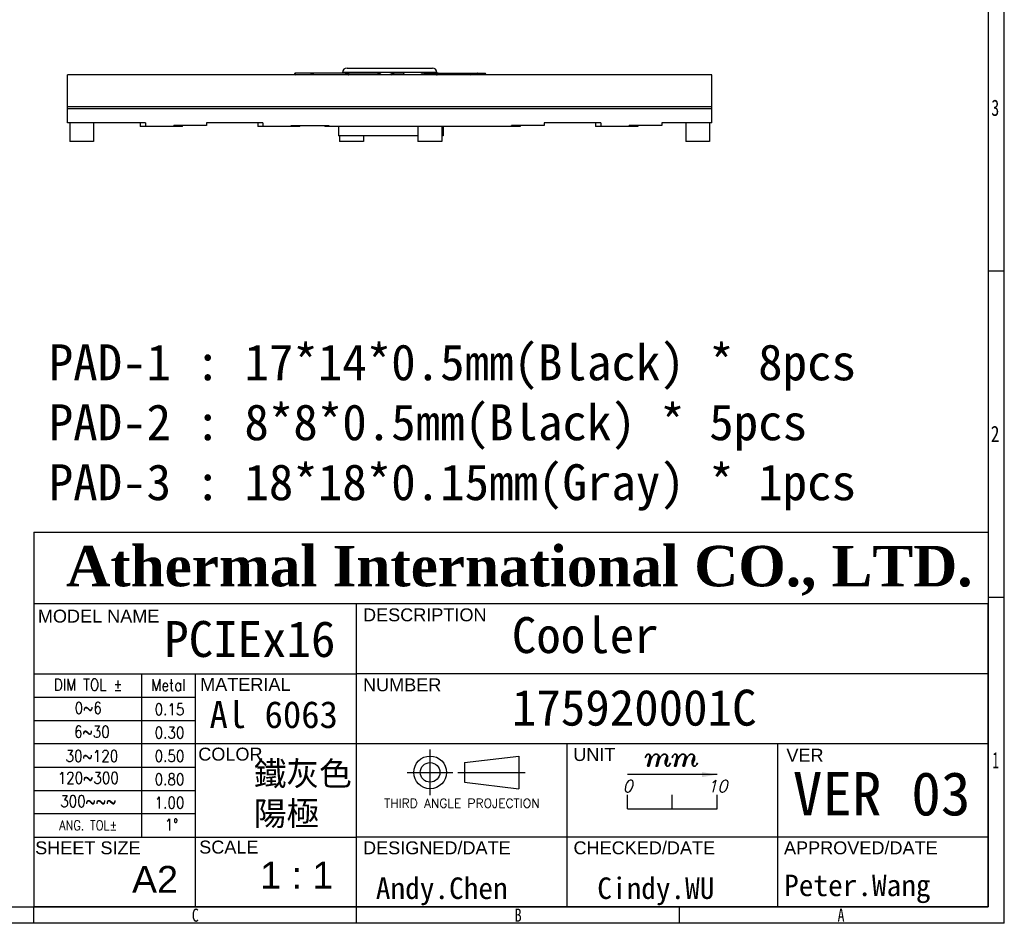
# Model space of a CAD drawing. Header units: millimetres. Extents: x 135 to 18293, y 251 to 4061.
# Tile 8 of 13: x 503 to 729, y 251 to 459. Entities that reach past the tile are written whole.
import ezdxf
from ezdxf.enums import TextEntityAlignment as Align

# ---------------------------------------------------------------- set-up
doc = ezdxf.new("R2010")
doc.units = ezdxf.units.MM
doc.layers.add('Frame 圖框', color=7, linetype='Continuous')
doc.layers.add('TXT', color=2, linetype='Continuous')
doc.styles.add('ITALICT', font='italict', dxfattribs={"height": 3.5})
doc.styles.add('ROMANS', font='romans.shx', dxfattribs={"width": 0.8, "height": 2.5})
doc.styles.add('TEXTSTYLE_1', font='txt')
doc.styles.add('型式3', font='arial.ttf')
doc.dimstyles.get("Standard").update_dxf_attribs({"dimtxt": 5, "dimasz": 3.5, "dimexe": 1, "dimexo": 1, "dimgap": 1, "dimtad": 0, "dimdec": 1, "dimdsep": 46, "dimtxsty": 'Standard', "dimcen": 2.5, "dimadec": 0, "dimazin": 0, "dimtp": 0.01, "dimtm": 0.01, "dimtfac": 1, "dimtdec": 1, "dimtmove": 0, "dimatfit": 3, "dimfxl": 0, "dimtolj": 1, "dimarcsym": 0})

msp = doc.modelspace()

# ---------------------------------------------------------------- linework, layer by layer
at = {"linetype": 'Continuous'}
for p, q in [((514.11, 435.16), (514.11, 446.16)), ((662.11, 446.16), (514.11, 446.16)), ((566.26, 446.47), (566.22, 446.16)), ((570.65, 446.56), (570.28, 446.56)), ((577.31, 446.76), (577.31, 446.58)), ((598.91, 446.76), (577.31, 446.76)), ((578.31, 447.76), (597.91, 447.76)), ((591.38, 446.44), (591.46, 446.56)), ((598.37, 446.58), (598.38, 446.58)), ((598.91, 446.56), (598.91, 446.76)), ((598.94, 446.56), (598.95, 446.56)), ((599.09, 446.36), (599.18, 446.5)), ((599.18, 446.5), (599.22, 446.56)), ((599.18, 446.49), (599.21, 446.49)), ((599.22, 446.56), (599.2, 446.56)), ((599.21, 446.49), (599.22, 446.49)), ((599.22, 446.56), (599.22, 446.56)), ((606.59, 446.16), (606.75, 446.54)), ((607.29, 446.56), (608.24, 446.56)), ((610.1, 446.18), (610.12, 446.48)), ((610.1, 446.16), (610.1, 446.18)), ((610.12, 446.48), (610.12, 446.47)), ((662.11, 435.16), (662.11, 446.16)), ((514.11, 438.95), (662.11, 438.95)), ((662.11, 438.38), (514.11, 438.38)), ((532.01, 435.16), (514.11, 435.16)), ((514.61, 435.16), (514.61, 430.86)), ((520.11, 435.16), (520.11, 430.86)), ((530.76, 435.16), (530.76, 434.36)), ((540.51, 434.36), (530.76, 434.36)), ((532.01, 435.16), (532.01, 434.36)), ((538.51, 434.36), (538.51, 434.56)), ((546.01, 434.56), (538.51, 434.56)), ((540.51, 434.36), (540.51, 434.56)), ((546.01, 435.16), (546.01, 434.56)), ((559.01, 435.16), (546.01, 435.16)), ((557.81, 435.16), (557.81, 434.36)), ((567.51, 434.36), (557.81, 434.36)), ((559.01, 435.16), (559.01, 434.36)), ((565.51, 434.36), (565.51, 434.56)), ((565.51, 434.56), (574.16, 434.56)), ((567.51, 434.36), (567.51, 434.56)), ((573.18, 434.56), (573.18, 434.36)), ((618.11, 434.36), (573.18, 434.36)), ((574.16, 434.56), (574.16, 434.36)), ((576.36, 434.36), (576.36, 432.21)), ((594.61, 434.36), (594.61, 430.86)), ((600.11, 434.36), (600.11, 430.86)), ((600.36, 434.36), (600.36, 432.21)), ((623.61, 434.56), (616.11, 434.56)), ((616.11, 434.36), (616.11, 434.56)), ((618.11, 434.56), (618.11, 434.36)), ((636.61, 435.16), (623.61, 435.16)), ((623.61, 435.16), (623.61, 434.56)), ((635.41, 435.16), (635.41, 434.36)), ((645.11, 434.36), (635.41, 434.36)), ((636.61, 435.16), (636.61, 434.36)), ((650.61, 434.56), (643.11, 434.56)), ((643.11, 434.36), (643.11, 434.56)), ((645.11, 434.56), (645.11, 434.36)), ((662.11, 435.16), (650.61, 435.16)), ((650.61, 435.16), (650.61, 434.56)), ((656.11, 435.16), (656.11, 430.86)), ((661.61, 435.16), (661.61, 430.86)), ((594.61, 432.21), (576.36, 432.21)), ((576.61, 432.21), (576.61, 430.86)), ((582.11, 432.21), (582.11, 430.86)), ((600.36, 432.21), (600.11, 432.21)), ((520.11, 430.86), (514.61, 430.86)), ((582.11, 430.86), (576.61, 430.86)), ((600.11, 430.86), (594.61, 430.86)), ((661.61, 430.86), (656.11, 430.86))]:
    msp.add_line(p, q, dxfattribs=at)
msp.add_line((506.35, 341.15), (725.55, 341.15))
for points in [[(591.2, 446.16), (591.31, 446.33), (591.38, 446.44)], [(598.96, 446.16), (598.99, 446.21), (599.09, 446.36)]]:
    msp.add_lwpolyline(points, dxfattribs=at)
for centre, radius, start, end in [((512.95, 451.4), 53.74, 354.3997, 354.8262), ((571.59, 444.22), 2.6, 120.0275, 124.4946), ((557.58, 452.13), 13.91, 334.602, 334.7758), ((558.44, 451.73), 12.96, 334.7635, 336.0635), ((560.31, 450.62), 11.11, 336.3144, 338.5384), ((578.31, 446.76), 1, 90, 180), ((580.22, 441.69), 5.11, 110.8601, 118.8925), ((569.89, 452.21), 10.26, 323.9065, 325.9906), ((577.77, 402.66), 43.93, 88.6194, 89.1762), ((570.69, 451.51), 9.53, 325.8491, 326.6767), ((571.08, 451.25), 9.05, 326.6663, 328.7917), ((577.75, 401.97), 44.61, 88.0126, 88.6183), ((604.59, 433.95), 22.41, 146.0983, 146.9702), ((574.73, 448.68), 11.48, 347.3017, 348.7587), ((590.8, 440.43), 6.38, 108.9018, 115.9877), ((581.03, 452.25), 9.64, 320.7875, 323.0953), ((581.74, 451.58), 8.93, 322.6295, 325.7807), ((597.21, 443.5), 3.34, 118.2423, 127.2342), ((597.91, 446.76), 1, 0, 90), ((591.45, 451.37), 8.96, 324.4122, 326.7819), ((591.65, 451.07), 8.8, 326.0518, 329.1245), ((600.95, 385.21), 61.37, 91.6339, 91.7762), ((598.09, 449.96), 9.25, 335.711, 337.7725), ((608.24, 445.91), 0.652, 83.9509, 90.0649), ((633.73, 440.1), 24.45, 164.9062, 165.6358), ((589.05, 447.92), 21.12, 355.2169, 356.0486)]:
    msp.add_arc(centre, radius, start, end, dxfattribs=at)
for points, knots in [([(566.26, 446.47), (566.25, 446.44), (566.21, 446.35), (566.18, 446.24), (566.16, 446.16)], [0, 0, 0, 0, 0.227024, 1, 1, 1, 1]), ([(566.48, 446.56), (566.45, 446.56), (566.39, 446.55), (566.3, 446.53), (566.27, 446.49), (566.26, 446.47)], [0, 0, 0, 0, 0.367356, 0.742052, 1, 1, 1, 1]), ([(570.28, 446.56), (569.96, 446.56), (568.69, 446.55), (567.42, 446.56), (566.48, 446.56)], [0, 0, 0, 0, 0.255065, 1, 1, 1, 1]), ([(570.11, 446.36), (570.09, 446.34), (570.01, 446.28), (569.93, 446.22), (569.87, 446.16)], [0, 0, 0, 0, 0.247722, 1, 1, 1, 1]), ([(570.65, 446.56), (570.58, 446.56), (570.45, 446.54), (570.33, 446.49), (570.29, 446.47)], [0, 0, 0, 0, 0.561537, 1, 1, 1, 1]), ([(572.82, 446.59), (572.63, 446.59), (571.91, 446.58), (571.18, 446.57), (570.65, 446.56)], [0, 0, 0, 0, 0.25778, 1, 1, 1, 1]), ([(575.22, 446.57), (574.46, 446.58), (572.94, 446.59), (571.42, 446.57), (570.65, 446.56)], [0, 0, 0, 0, 0.498632, 1, 1, 1, 1]), ([(578.4, 446.58), (577.81, 446.59), (576.57, 446.58), (573.99, 446.55), (572, 446.55), (570.65, 446.56)], [0, 0, 0, 0, 0.230953, 0.477553, 1, 1, 1, 1]), ([(576.36, 446.58), (576.22, 446.58), (575.7, 446.59), (575.19, 446.58), (574.82, 446.58)], [0, 0, 0, 0, 0.272085, 1, 1, 1, 1]), ([(578.83, 446.56), (578.79, 446.56), (578.72, 446.55), (578.57, 446.52), (578.47, 446.49), (578.4, 446.47)], [0, 0, 0, 0, 0.243568, 0.50321, 1, 1, 1, 1]), ([(581.32, 446.55), (581.12, 446.55), (580.29, 446.55), (579.46, 446.56), (578.83, 446.56)], [0, 0, 0, 0, 0.236578, 1, 1, 1, 1]), ([(585.99, 446.44), (585.74, 446.49), (585.14, 446.56), (584.33, 446.59), (583.54, 446.58), (582.58, 446.57), (581.84, 446.56), (581.32, 446.55)], [0, 0, 0, 0, 0.163458, 0.386629, 0.52056, 0.668182, 1, 1, 1, 1]), ([(589.12, 446.56), (589.1, 446.56), (589.04, 446.55), (588.91, 446.52), (588.81, 446.49), (588.73, 446.47)], [0, 0, 0, 0, 0.192098, 0.443105, 1, 1, 1, 1]), ([(591.46, 446.56), (591.46, 446.57), (591.46, 446.57), (591.46, 446.58), (591.45, 446.58), (591.44, 446.58), (591.42, 446.58), (591.38, 446.59), (591.32, 446.58), (591.24, 446.58), (591.14, 446.58), (591.02, 446.57), (590.82, 446.56), (590.52, 446.55), (590.12, 446.55), (589.64, 446.55), (589.3, 446.56), (589.12, 446.56)], [0, 0, 0, 0, 0.002903, 0.005539, 0.009502, 0.015423, 0.023468, 0.03368, 0.060599, 0.096066, 0.139889, 0.19186, 0.251768, 0.39459, 0.567285, 0.769284, 1, 1, 1, 1]), ([(595.62, 446.44), (595.91, 446.47), (596.55, 446.52), (597.47, 446.58), (598.1, 446.59), (598.37, 446.58)], [0, 0, 0, 0, 0.310147, 0.704217, 1, 1, 1, 1]), ([(598.94, 446.47), (598.88, 446.44), (598.67, 446.35), (598.45, 446.25), (598.3, 446.16)], [0, 0, 0, 0, 0.247299, 1, 1, 1, 1]), ([(598.38, 446.58), (598.43, 446.58), (598.62, 446.57), (598.81, 446.56), (598.94, 446.56)], [0, 0, 0, 0, 0.30158, 1, 1, 1, 1]), ([(599.2, 446.56), (599.2, 446.56), (599.19, 446.55), (599.17, 446.55), (599.14, 446.54), (599.1, 446.52), (599.03, 446.5), (598.97, 446.48), (598.94, 446.47)], [0, 0, 0, 0, 0.032584, 0.107422, 0.2141, 0.343949, 0.651368, 1, 1, 1, 1]), ([(598.95, 446.56), (598.97, 446.56), (599.03, 446.55), (599.08, 446.55), (599.12, 446.55)], [0, 0, 0, 0, 0.297545, 1, 1, 1, 1]), ([(599.12, 446.55), (599.13, 446.55), (599.16, 446.55), (599.18, 446.55), (599.2, 446.55)], [0, 0, 0, 0, 0.32043, 1, 1, 1, 1]), ([(599.21, 446.56), (599.43, 446.57), (600.32, 446.59), (601.22, 446.59), (601.89, 446.58)], [0, 0, 0, 0, 0.243768, 1, 1, 1, 1]), ([(599.22, 446.49), (600, 446.53), (601.12, 446.58), (602.58, 446.59), (603.57, 446.58), (604.48, 446.56), (605.52, 446.55), (606.26, 446.56), (606.73, 446.56)], [0, 0, 0, 0, 0.309202, 0.45084, 0.58262, 0.704044, 0.814561, 1, 1, 1, 1]), ([(602.92, 446.58), (603.25, 446.59), (604.51, 446.59), (605.77, 446.56), (606.72, 446.56)], [0, 0, 0, 0, 0.255539, 1, 1, 1, 1]), ([(606.65, 446.47), (606.62, 446.44), (606.48, 446.35), (606.34, 446.25), (606.25, 446.16)], [0, 0, 0, 0, 0.240004, 1, 1, 1, 1]), ([(606.75, 446.54), (606.75, 446.54), (606.74, 446.53), (606.71, 446.5), (606.67, 446.48), (606.65, 446.47)], [0, 0, 0, 0, 0.145457, 0.369973, 1, 1, 1, 1]), ([(606.73, 446.56), (606.73, 446.56), (606.74, 446.56), (606.75, 446.55), (606.75, 446.55), (606.75, 446.55), (606.75, 446.54)], [0, 0, 0, 0, 0.400495, 0.662183, 0.830849, 1, 1, 1, 1]), ([(606.75, 446.56), (607.03, 446.56), (608.11, 446.55), (609.19, 446.56), (609.99, 446.56)], [0, 0, 0, 0, 0.260723, 1, 1, 1, 1]), ([(609.99, 446.56), (610.01, 446.56), (610.05, 446.55), (610.09, 446.54), (610.12, 446.51), (610.12, 446.49), (610.12, 446.48)], [0, 0, 0, 0, 0.393604, 0.652127, 0.833207, 1, 1, 1, 1])]:
    msp.add_open_spline(points, degree=3, knots=knots, dxfattribs=at)
at = {"layer": 'Frame 圖框'}
for p, q in [((729.3, 251.31), (729.3, 666.41)), ((725.55, 662.66), (725.55, 255.06)), ((725.55, 401.16), (729.3, 401.16)), ((725.55, 346.11), (725.55, 324.69)), ((725.55, 326.24), (729.3, 326.24)), ((725.55, 324.69), (506.35, 324.69)), ((605.27, 288.23), (617.79, 289.73)), ((617.79, 289.73), (617.79, 282.22)), ((605.27, 288.23), (605.27, 283.72)), ((605.27, 283.72), (617.79, 282.22)), ((138.83, 255.06), (725.55, 255.06)), ((506.35, 251.31), (506.35, 255.06)), ((580.51, 251.31), (580.51, 255.06)), ((654.67, 251.31), (654.67, 255.06)), ((729.3, 251.31), (135.07, 251.31))]:
    msp.add_line(p, q, dxfattribs=at)
at = {"layer": 'Frame 圖框', "ltscale": 10}
for p, q in [((506.35, 341.15), (506.35, 255.06)), ((580.51, 255.06), (580.51, 324.69)), ((725.55, 324.69), (725.55, 255.06)), ((725.55, 255.06), (725.55, 324.69)), ((506.35, 308.62), (580.51, 308.62)), ((531.07, 308.62), (531.07, 271.12)), ((543.43, 308.62), (543.43, 255.06)), ((725.55, 308.62), (580.51, 308.62)), ((506.35, 303.26), (543.43, 303.26)), ((506.35, 297.9), (543.43, 297.9)), ((580.51, 292.55), (506.35, 292.55)), ((725.55, 292.55), (580.51, 292.55)), ((628.86, 255.06), (628.86, 292.55)), ((677.21, 292.55), (677.21, 255.06)), ((506.35, 287.19), (543.43, 287.19)), ((506.35, 281.84), (543.43, 281.84)), ((642.73, 277.6), (642.73, 280.78)), ((653.03, 277.6), (653.03, 280.78)), ((663.33, 277.6), (663.33, 280.78)), ((543.43, 276.48), (506.35, 276.48)), ((642.73, 277.6), (663.33, 277.6)), ((506.35, 271.12), (580.51, 271.12)), ((725.55, 271.12), (580.51, 271.12)), ((506.35, 265.77), (506.35, 255.06)), ((725.55, 255.06), (506.35, 255.06)), ((725.55, 255.06), (506.35, 255.06))]:
    msp.add_line(p, q, dxfattribs=at)
at = {"layer": 'Frame 圖框', "ltscale": 2}
for p, q in [((597.4, 280.73), (597.4, 291.21)), ((592.16, 285.97), (602.64, 285.97))]:
    msp.add_line(p, q, dxfattribs=at)
at = {"layer": 'Frame 圖框', "ltscale": 2.5}
msp.add_line((603.78, 285.97), (619.27, 285.97), dxfattribs=at)
at = {"layer": 'Frame 圖框'}
for radius in [3.76, 2.25]:
    msp.add_circle((597.4, 285.97), radius, dxfattribs=at)

# ---------------------------------------------------------------- texts
at = {"attachment_point": 1}
for s, insert, char_height, width in [('{\\fTimes New Roman|b1|i0|c186|p18;At\\fTimes New Roman|b1|i0|c0|p18;herm\\fTimes New Roman|b1|i0|c186|p18;al\\fTimes New Roman|b1|i0|c238|p18; \\fTimes New Roman|b1|i0|c186|p18;International\\fTimes New Roman|b1|i0|c0|p18; C\\fTimes New Roman|b1|i0|c238|p18;O.,\\fTimes New Roman|b1|i0|c0|p18; L\\fTimes New Roman|b1|i0|c238|p18;TD.}', (513.8, 338.01), 9.29309, 226.5729), ('{\\fDFKai-SB|b0|i0|c136|p65;Cooler}', (616.18, 321.64), 8.2605, 98.6919), ('{\\fDFKai-SB|b0|i0|c136|p65;PCIEx16}', (536.32, 320.74), 8.2605, 98.6919), ('{\\fDFKai-SB|b0|i0|c136|p65;175920001C}', (616.18, 304.97), 8.2605, 98.6919), ('{\\fDFKai-SB|b0|i0|c0|p65;A\\fDFKai-SB|b0|i0|c136|p65;l 6063}', (546.72, 302.35), 6.1954, 33.0843), ('{\\fDFKai-SB|b0|i0|c136|p65;鐵灰色\\P陽極}', (556.9, 288.45), 5.5, 34.6366), ('{\\fDFKai-SB|b0|i0|c136|p65;\\C1;VER \\fDFKai-SB|b0|i0|c0|p65;0\\fDFKai-SB|b0|i0|c136|p65;3}', (680.71, 286.08), 10, 41.7438), ('Peter.Wang', (678.72, 262.5), 4.944, 46.5302), ('Andy.Chen', (584.93, 261.84), 4.944, 41.3495), ('Cindy.WU', (635.8, 261.84), 4.944, 34.9039)]:
    msp.add_mtext(s, dxfattribs=dict(at, insert=insert, char_height=char_height, width=width))
at = {"layer": 'Frame 圖框', "style": 'TEXTSTYLE_1'}
for s, height, width, p in [('3', 3.75, 0.714286, (726.31, 436.76)), ('2', 3.75, 0.785714, (726.18, 361.83)), ('2', 3.75, 0.785714, (726.18, 361.83)), ('1', 3.75, 0.571429, (726.58, 286.9)), ('C', 3, 0.785714, (542.67, 251.68)), ('B', 3, 0.785714, (616.83, 251.68)), ('A', 3, 0.785714, (690.99, 251.68))]:
    msp.add_text(s, height=height, dxfattribs=dict(at, width=width)).set_placement(p)
at = {"layer": 'Frame 圖框', "color": 2, "style": '型式3'}
for s, height, p in [('DESCRIPTION', 2.9723, (581.99, 320.67)), ('MODEL NAME', 2.972, (507.3, 320.38)), ('MATERIAL', 2.972, (544.57, 304.69)), ('NUMBER', 2.972, (581.99, 304.6)), ('COLOR', 2.972, (544.14, 288.68)), ('UNIT', 2.972, (630.29, 288.59)), ('VER', 2.972, (679.24, 288.44)), ('SHEET SIZE', 2.972, (506.68, 267.16)), ('SCALE', 2.972, (544.36, 267.33)), ('DESIGNED/DATE', 2.9723, (581.99, 267.16)), ('CHECKED/DATE', 2.9723, (630.34, 267.16)), ('APPROVED/DATE', 2.9723, (678.69, 267.16))]:
    msp.add_text(s, height=height, dxfattribs=at).set_placement(p)
at = {"layer": 'Frame 圖框', "style": 'ROMANS', "width": 0.85}
for s, height, p in [('DIM TOL %%p', 2.6781, (518.87, 304.76)), ('Metal', 2.678, (537.29, 304.68)), ('0~6', 2.678, (518.87, 299.42)), ('6~30', 2.678, (519.71, 293.97)), ('30~120', 2.678, (519.71, 288.41)), ('120~300', 2.678, (518.87, 283.36)), ('300~~~', 2.678, (518.87, 278)), ('ANG. TOL%%p', 2.2293, (518.87, 272.7))]:
    msp.add_text(s, height=height, dxfattribs=at).set_placement(p, align=Align.CENTER)
at = {"layer": 'Frame 圖框', "ltscale": 5, "style": 'ROMANS', "width": 0.85}
for s, p in [('0.15', (537.54, 299.12)), ('0.30', (537.54, 293.76)), ('0.50', (537.54, 288.41)), ('0.80', (537.54, 283.05)), ('1.00', (537.54, 277.69)), ('1%%D', (537.99, 272.59))]:
    msp.add_text(s, height=2.678, dxfattribs=at).set_placement(p, align=Align.CENTER)
at = {"layer": 'Frame 圖框'}
for s, height, style, p in [('mm', 4.12, 'ITALICT', (652.83, 287.39)), ('mm', 4.12, 'ITALICT', (652.83, 287.39)), ('1 : 1', 6.18, '型式3', (566.76, 259.29)), ('A2', 6.18, '型式3', (534.2, 258.31))]:
    msp.add_text(s, height=height, dxfattribs=dict(at, style=style)).set_placement(p, align=Align.CENTER)
at = {"layer": 'Frame 圖框', "ltscale": 10, "style": 'ITALICT'}
for s, height, p in [('0', 2.75, (642.77, 281.44)), ('0', 2.75, (642.77, 281.44)), ('10', 2.754, (663.37, 281.44))]:
    msp.add_text(s, height=height, dxfattribs=at).set_placement(p, align=Align.CENTER)
at = {"layer": 'Frame 圖框', "color": 2, "style": 'ROMANS'}
msp.add_text('THIRD ANGLE PROJECTION', height=2.0601, dxfattribs=at).set_placement((604.69, 277.86), align=Align.CENTER)
at = {"layer": 'TXT', "insert": (509.79, 384.3), "char_height": 8.2605, "attachment_point": 1}
msp.add_mtext_dynamic_manual_height_columns('{\\fDFKai-SB|b0|i0|c136|p65;PAD-1 : 17*14*0.5mm(Black) * 8pcs\\PPAD-2 : 8*8*0.5mm(Black) * 5pcs\\PPAD-3 : 18*18*0.15mm(Gray) * 1pcs}', width=206.6004, gutter_width=12.5, heights=[0], dxfattribs=at)

# ---------------------------------------------------------------- leaders
at = {"layer": 'Frame 圖框'}
msp.add_leader([(663.33, 285.46), (642.73, 285.46)], dimstyle='Standard', override={"dimscale": 1}, dxfattribs=at)

doc.saveas('drawing.dxf')
